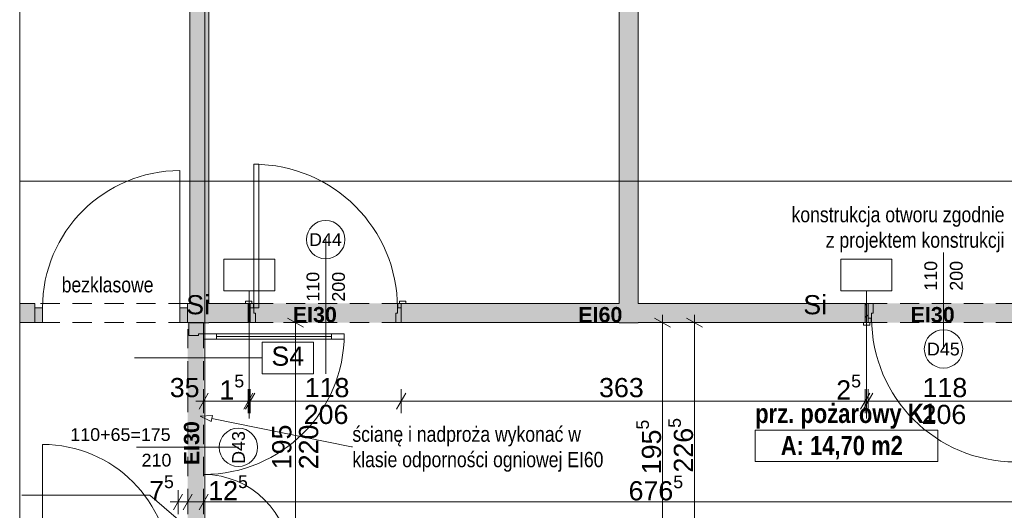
# Paper-space layout 'A-32 RZUT - PIĘTRO 2' of a CAD drawing. Header units: millimetres. Extents: x 0 to 800, y 0 to 550.
# Tile 15 of 17: x 550 to 704, y 263 to 340. Entities that reach past the tile are written whole.
import ezdxf
from ezdxf.xclip import XClip

# ---------------------------------------------------------------- set-up
doc = ezdxf.new("R2010")
doc.units = ezdxf.units.MM
doc.header["$MEASUREMENT"] = 0
doc.header["$XCLIPFRAME"] = 0
for name, pattern in [('DASHDOTX2', [1000, 500, -250, 0, -250]), ('Przer. długie kreski', [2.5, 1.5, -1]), ('PRZERYWANA_DU_A', [550, 350, -200])]:
    doc.linetypes.add(name, pattern=pattern)
for name, color, linetype, lineweight in [('0_Nr_pióra__2', 8, 'Continuous', 13), ('A_strefy_Nr_pióra__1', 7, 'Continuous', 20), ('A_wymiary_Nr_pióra__1', 7, 'Continuous', 20), ('A_wymiary_Nr_pióra__2', 8, 'Continuous', 13), ('A_ściany proj_Nr_pióra__1', 7, 'Continuous', 20), ('A_ściany_Nr_pióra__1', 7, 'Continuous', 20), ('Drzwi Archicad_Nr_pióra__1', 7, 'Continuous', 20), ('Drzwi Archicad_Nr_pióra__3', 252, 'Continuous', 13), ('Znaczniki drzwi Archicada_Nr_pióra__3', 252, 'Continuous', 13)]:
    doc.layers.add(name, color=color, linetype=linetype, lineweight=lineweight)
for name, color, linetype, lineweight, true_color in [('A_Arkusz_Nr_pióra__255', 7, 'Continuous', 15, 0x242424), ('A_opis ścian_Nr_pióra__19', 7, 'Continuous', 5, 0x191919), ('A_opis_Nr_pióra__10', 7, 'Continuous', 13, 0x4b4b4b), ('A_opis_Nr_pióra__255', 7, 'Continuous', 15, 0x242424), ('A_opis_Nr_pióra__8', 7, 'Continuous', 13, 0x4c4c4c), ('A_osie_Nr_pióra__16', 7, 'Continuous', 5, 0x0f0f0f), ('A_ppoż proj_Nr_pióra__8', 7, 'Continuous', 13, 0x4c4c4c), ('A_ppoż_Nr_pióra__8', 7, 'Continuous', 13, 0x4c4c4c), ('A_ściany proj_Nr_pióra__21', 7, 'Continuous', 5, 0xb0b0b0), ('A_ściany_Nr_pióra__10', 7, 'Continuous', 13, 0x4b4b4b)]:
    doc.layers.add(name, color=color, linetype=linetype, lineweight=lineweight, true_color=true_color)
for name, color, linetype in [('A_podrys', 7, 'Continuous'), ('A_ppoż proj', 7, 'Continuous'), ('A_ściany', 7, 'Continuous'), ('A_ściany proj', 7, 'Continuous'), ('Drzwi Archicad', 7, 'Continuous')]:
    doc.layers.add(name, color=color, linetype=linetype)
doc.styles.add('STYL_AUTOMATYCZNY_1', font='arial.ttf')
doc.styles.add('STYL_AUTOMATYCZNY_2', font='ARIALN.TTF')
doc.styles.add('STYL_AUTOMATYCZNY_3', font='arial.ttf')
doc.styles.add('STYL_AUTOMATYCZNY_4', font='arial.ttf')
doc.styles.add('STYL_AUTOMATYCZNY_5', font='arial.ttf')
doc.styles.add('STYL_AUTOMATYCZNY_6', font='ARIALN.TTF')
pattern_1 = [(45, (-3499.6302, -647.6028), (-0.9899495, 0.9899495), [])]

# ---------------------------------------------------------------- blocks, each defined once
blk = doc.blocks.new('Rysunek_2_2', base_point=(-3499.63, -647.6))
at = {"layer": 'A_ppoż proj', "linetype": 'Continuous', "lineweight": 0, "true_color": 0x121212}
for points in [[(609.64, 295.39), (585.74, 295.39), (585.74, 292.39), (609.64, 292.39)], [(706.3, 295.39), (682.24, 295.39), (682.24, 292.39), (706.3, 292.39)], [(578.75, 292.39), (576.25, 292.39), (576.25, 253.33), (578.75, 253.33)]]:
    blk.add_hatch(color=250, dxfattribs=at).paths.add_polyline_path(points)
at = {"layer": 'A_ściany', "linetype": 'Continuous', "lineweight": 0, "true_color": 0x000000}
for points in [[(576.58, 422.17), (576.58, 292.38), (579.58, 292.38), (579.58, 422.17)], [(643.74, 420.67), (643.74, 292.38), (646.74, 292.38), (646.74, 420.67)], [(552.34, 295.39), (549.97, 295.39), (549.97, 292.39), (552.34, 292.39)], [(576.58, 295.39), (576.24, 295.39), (576.24, 292.39), (576.58, 292.39)], [(585.74, 292.39), (585.74, 295.39), (579.58, 295.39), (579.58, 292.39)], [(643.74, 295.39), (609.64, 295.39), (609.64, 292.39), (643.74, 292.39)], [(682.24, 292.39), (682.24, 295.39), (646.74, 295.39), (646.74, 292.39)]]:
    blk.add_hatch(color=18, dxfattribs=at).paths.add_polyline_path(points)
at = {"layer": 'A_ściany proj', "linetype": 'Continuous', "lineweight": 0, "true_color": 0x000000}
h = blk.add_hatch(dxfattribs=at)
h.set_pattern_fill('bloczki_ceramiczne_0002', color=18, style=0, pattern_type=2)
h.set_pattern_definition(pattern_1)
h.paths.add_polyline_path([(585.74, 292.39), (586.04, 292.39), (586.04, 295.39), (585.74, 295.39)])
h = blk.add_hatch(dxfattribs=at)
h.set_pattern_fill('bloczki_ceramiczne_0002', color=18, style=0, pattern_type=2)
h.set_pattern_definition(pattern_1)
h.paths.add_polyline_path([(682.24, 292.39), (682.7, 292.39), (682.7, 295.39), (682.24, 295.39)])
at = {"layer": 'Drzwi Archicad', "linetype": 'Continuous', "lineweight": 0, "true_color": 0xfdfdfd}
for points in [[(552.34, 292.39), (553.54, 292.39), (553.54, 294.69), (552.34, 294.69)], [(576.24, 294.69), (575.04, 294.69), (575.04, 292.39), (576.24, 292.39)]]:
    blk.add_hatch(color=7, dxfattribs=at).paths.add_polyline_path(points)
at = {"layer": '0_Nr_pióra__2', "color": 8, "linetype": 'PRZERYWANA_DU_A', "lineweight": 13, "ltscale": 2, "flags": 128}
blk.add_lwpolyline([(549.97, 438.17), (549.97, 120.55)], dxfattribs=at)
at = {"layer": 'A_Arkusz_Nr_pióra__255', "color": 250, "linetype": 'Continuous', "lineweight": 15, "ltscale": 2, "true_color": 0x242424}
for p, q in [((570.32, 265.39), (550.32, 265.39)), ((580.89, 256.34), (570.32, 265.39))]:
    blk.add_line(p, q, dxfattribs=at)
at = {"layer": 'A_opis ścian_Nr_pióra__19', "color": 250, "linetype": 'Continuous', "lineweight": 5, "ltscale": 2, "true_color": 0x191919}
for p, q in [((589.89, 302.34), (581.89, 302.34)), ((581.89, 302.34), (581.89, 297.39)), ((589.89, 297.39), (589.89, 302.34)), ((686.43, 302.34), (678.43, 302.34)), ((678.43, 302.34), (678.43, 297.39)), ((686.43, 297.39), (686.43, 302.34)), ((581.89, 297.39), (589.89, 297.39)), ((585.89, 297.39), (585.89, 277.39)), ((678.43, 297.39), (686.43, 297.39)), ((682.43, 297.39), (682.43, 277.39)), ((595.91, 289.34), (587.91, 289.34)), ((587.91, 289.34), (587.91, 284.39)), ((595.91, 284.39), (595.91, 289.34)), ((587.91, 286.88), (567.91, 286.88)), ((587.91, 284.39), (595.91, 284.39))]:
    blk.add_line(p, q, dxfattribs=at)
at = {"layer": 'A_opis_Nr_pióra__255', "color": 250, "linetype": 'Continuous', "lineweight": 15, "ltscale": 2, "true_color": 0x242424}
for p, q in [((578.2, 277.76), (580.12, 277.88)), ((578.2, 277.76), (579.92, 276.9)), ((580.12, 277.88), (579.92, 276.9)), ((580.02, 277.39), (601.86, 272.94)), ((601.86, 272.94), (602.02, 272.94))]:
    blk.add_line(p, q, dxfattribs=at)
at = {"layer": 'A_osie_Nr_pióra__16', "color": 250, "linetype": 'DASHDOTX2', "lineweight": 5, "ltscale": 2, "true_color": 0x0f0f0f}
for p, q in [((578.96, 409.46), (578.96, 110.55)), ((727.4, 314.55), (549.97, 314.55))]:
    blk.add_line(p, q, dxfattribs=at)
at = {"layer": 'A_strefy_Nr_pióra__1', "color": 7, "linetype": 'Continuous', "lineweight": 20, "ltscale": 2}
for p, q in [((665.04, 275.59), (665.04, 270.65)), ((665.04, 275.59), (693.61, 275.59)), ((693.61, 275.59), (693.61, 270.65)), ((665.04, 270.65), (693.61, 270.65))]:
    blk.add_line(p, q, dxfattribs=at)
at = {"layer": 'A_wymiary_Nr_pióra__1', "color": 7, "linetype": 'Continuous', "lineweight": 20, "ltscale": 2}
for p, q in [((594.36, 291.67), (591.86, 293.11)), ((651.81, 291.67), (649.31, 293.11)), ((656.81, 291.67), (654.31, 293.11)), ((579.47, 281.34), (578.03, 278.84)), ((585.02, 278.84), (586.46, 281.34)), ((586.76, 281.34), (585.32, 278.84)), ((610.36, 281.34), (608.92, 278.84)), ((681.52, 278.84), (682.96, 281.34)), ((683.42, 281.34), (681.98, 278.84)), ((575.46, 265.58), (574.02, 263.08)), ((576.97, 265.58), (575.53, 263.08)), ((579.47, 265.58), (578.03, 263.08))]:
    blk.add_line(p, q, dxfattribs=at)
at = {"layer": 'A_wymiary_Nr_pióra__2', "color": 8, "linetype": 'Continuous', "lineweight": 13, "ltscale": 2}
for p, q in [((593.11, 292.39), (593.11, 293.61)), ((650.56, 292.39), (650.56, 293.61)), ((655.56, 292.39), (655.56, 293.61)), ((594.99, 292.39), (591.24, 292.39)), ((593.11, 253.39), (593.11, 292.39)), ((652.43, 292.39), (648.69, 292.39)), ((650.56, 253.33), (650.56, 292.39)), ((657.44, 292.39), (653.68, 292.39)), ((655.56, 247.13), (655.56, 292.39)), ((578.75, 278.21), (578.75, 281.96)), ((585.74, 278.21), (585.74, 281.96)), ((586.04, 278.21), (586.04, 281.96)), ((609.64, 278.21), (609.64, 281.96)), ((682.24, 278.21), (682.24, 281.96)), ((682.7, 278.21), (682.7, 281.96)), ((577.53, 280.09), (578.75, 280.09)), ((578.75, 280.09), (585.74, 280.09)), ((585.74, 280.09), (586.04, 280.09)), ((586.04, 280.09), (609.64, 280.09)), ((609.64, 280.09), (682.24, 280.09)), ((682.24, 280.09), (682.7, 280.09)), ((682.7, 280.09), (706.3, 280.09)), ((574.74, 262.45), (574.74, 266.2)), ((576.25, 262.45), (576.25, 266.2)), ((578.75, 262.45), (578.75, 266.2)), ((573.52, 264.33), (574.74, 264.33)), ((574.74, 264.33), (576.25, 264.33)), ((576.25, 264.33), (578.75, 264.33)), ((578.75, 264.33), (714, 264.33))]:
    blk.add_line(p, q, dxfattribs=at)
at = {"layer": 'A_ściany proj_Nr_pióra__1', "color": 7, "linetype": 'Continuous', "lineweight": 20, "ltscale": 2, "flags": 128}
for points in [[(586.04, 295.39), (585.74, 295.39)], [(585.74, 295.39), (585.74, 292.39)], [(586.04, 292.39), (586.04, 295.39)], [(682.7, 295.39), (682.24, 295.39)], [(682.24, 295.39), (682.24, 292.39)], [(682.7, 292.39), (682.7, 295.39)], [(585.74, 292.39), (586.04, 292.39)], [(682.24, 292.39), (682.7, 292.39)]]:
    blk.add_lwpolyline(points, dxfattribs=at)
at = {"layer": 'A_ściany proj_Nr_pióra__21', "color": 253, "linetype": 'Continuous', "lineweight": 5, "ltscale": 2, "true_color": 0xb0b0b0}
for p, q in [((576.45, 292.39), (576.25, 292.39)), ((576.5, 292.39), (576.45, 292.39)), ((576.75, 292.39), (576.5, 292.39)), ((578.25, 292.39), (576.75, 292.39)), ((578.5, 292.39), (578.25, 292.39)), ((578.75, 292.39), (578.5, 292.39))]:
    blk.add_line(p, q, dxfattribs=at)
at = {"layer": 'A_ściany_Nr_pióra__1', "color": 7, "linetype": 'Continuous', "lineweight": 20, "ltscale": 2}
for p, q in [((552.34, 295.39), (551.6, 295.39)), ((552.34, 294.69), (552.34, 295.39)), ((552.34, 292.39), (552.34, 294.69)), ((576.24, 295.39), (576.98, 295.39)), ((576.24, 294.69), (576.24, 295.39)), ((576.24, 292.39), (576.24, 294.69)), ((586.04, 295.39), (585.3, 295.39)), ((586.04, 294.69), (586.04, 295.39)), ((586.04, 292.39), (586.04, 294.69)), ((609.64, 295.39), (610.38, 295.39)), ((609.64, 294.69), (609.64, 295.39)), ((609.64, 292.39), (609.64, 294.69)), ((682.7, 295.39), (682.7, 293.09)), ((682.7, 293.09), (682.7, 292.39)), ((552.34, 292.39), (551.4, 292.39)), ((576.24, 292.39), (577.18, 292.39)), ((682.7, 292.39), (681.96, 292.39))]:
    blk.add_line(p, q, dxfattribs=at)
at = {"layer": 'A_ściany_Nr_pióra__1', "color": 7, "linetype": 'Continuous', "lineweight": 20, "ltscale": 2, "flags": 128}
for points in [[(576.58, 422.17), (576.58, 295.39)], [(579.58, 295.39), (579.58, 422.17)], [(643.74, 420.67), (643.74, 295.39)], [(646.74, 295.39), (646.74, 420.67)], [(552.34, 295.39), (549.97, 295.39)], [(576.58, 295.39), (576.24, 295.39)], [(585.74, 295.39), (579.58, 295.39)], [(585.74, 292.39), (585.74, 295.39)], [(643.74, 295.39), (609.64, 295.39)], [(682.24, 295.39), (646.74, 295.39)], [(682.24, 292.39), (682.24, 295.39)], [(549.97, 292.39), (552.34, 292.39)], [(576.24, 292.39), (576.58, 292.39)], [(576.58, 292.38), (579.58, 292.38)], [(579.58, 292.39), (585.74, 292.39)], [(609.64, 292.39), (643.74, 292.39)], [(643.74, 292.38), (646.74, 292.38)], [(646.74, 292.39), (682.24, 292.39)]]:
    blk.add_lwpolyline(points, dxfattribs=at)
at = {"layer": 'A_ściany_Nr_pióra__10', "color": 251, "linetype": 'Przer. długie kreski', "lineweight": 13, "ltscale": 2, "true_color": 0x4b4b4b}
for p, q in [((576.24, 295.39), (552.34, 295.39)), ((576.24, 292.39), (552.34, 292.39))]:
    blk.add_line(p, q, dxfattribs=at)
at = {"layer": 'Drzwi Archicad_Nr_pióra__1', "color": 7, "linetype": 'Continuous', "lineweight": 20, "ltscale": 2}
for p, q in [((575.04, 294.69), (575.04, 316.19)), ((552.34, 295.39), (551.6, 295.39)), ((552.34, 295.39), (551.6, 295.39)), ((552.34, 294.69), (552.34, 295.39)), ((552.34, 294.69), (552.34, 295.39)), ((553.54, 294.69), (552.34, 294.69)), ((552.34, 294.69), (552.34, 292.39)), ((552.34, 292.39), (552.34, 294.69)), ((552.34, 292.39), (552.34, 294.69)), ((553.54, 292.39), (553.54, 294.69)), ((576.24, 294.69), (575.04, 294.69)), ((575.04, 294.69), (575.04, 292.39)), ((576.24, 294.69), (576.24, 295.39)), ((576.24, 294.69), (576.24, 295.39)), ((576.24, 295.39), (576.98, 295.39)), ((576.24, 295.39), (576.98, 295.39)), ((576.24, 292.39), (576.24, 294.69)), ((576.24, 292.39), (576.24, 294.69)), ((576.24, 292.39), (576.24, 294.69)), ((552.34, 292.39), (551.4, 292.39)), ((552.34, 292.39), (551.4, 292.39)), ((552.34, 292.39), (553.54, 292.39)), ((575.04, 292.39), (576.24, 292.39)), ((576.24, 292.39), (577.18, 292.39)), ((576.24, 292.39), (577.18, 292.39)), ((553.54, 253.33), (553.54, 273.33))]:
    blk.add_line(p, q, dxfattribs=at)
for centre, radius, start, end in [((575.04, 294.69), 21.5, 90, 180), ((553.54, 253.33), 20, 0, 90)]:
    blk.add_arc(centre, radius, start, end, dxfattribs=at)
at = {"layer": 'Drzwi Archicad_Nr_pióra__3', "color": 252, "linetype": 'Continuous', "lineweight": 13, "ltscale": 2}
for p, q in [((586.6, 317.17), (586.6, 294.69)), ((587.4, 317.17), (586.6, 317.17)), ((587.4, 294.69), (587.4, 317.17)), ((585.3, 295.39), (585.3, 295.77)), ((585.3, 295.77), (586.3, 295.77)), ((586.3, 295.77), (586.3, 295.39)), ((609.38, 295.77), (610.38, 295.77)), ((609.38, 295.39), (609.38, 295.77)), ((610.38, 295.77), (610.38, 295.39)), ((586.3, 295.39), (585.3, 295.39)), ((586.04, 295.39), (585.3, 295.39)), ((586.04, 295.39), (585.3, 295.39)), ((586.04, 294.69), (586.04, 295.39)), ((586.04, 295.39), (586.54, 295.39)), ((586.04, 294.69), (586.04, 295.39)), ((586.04, 294.69), (586.04, 295.39)), ((586.54, 294.69), (586.04, 294.69)), ((586.04, 292.39), (586.04, 294.69)), ((586.04, 294.69), (586.6, 294.69)), ((586.04, 292.39), (586.04, 294.69)), ((586.04, 292.39), (586.04, 294.69)), ((586.54, 295.39), (586.54, 294.69)), ((586.6, 294.69), (586.6, 293.89)), ((586.6, 294.69), (587.4, 294.69)), ((609.08, 293.89), (609.08, 294.69)), ((609.08, 294.69), (609.64, 294.69)), ((609.14, 294.69), (609.14, 295.39)), ((609.14, 295.39), (609.64, 295.39)), ((609.64, 294.69), (609.14, 294.69)), ((610.38, 295.39), (609.38, 295.39)), ((609.64, 295.39), (609.64, 294.69)), ((609.64, 294.69), (609.64, 295.39)), ((609.64, 294.69), (609.64, 295.39)), ((609.64, 295.39), (610.38, 295.39)), ((609.64, 295.39), (610.38, 295.39)), ((609.64, 294.69), (609.64, 292.39)), ((609.64, 292.39), (609.64, 294.69)), ((609.64, 292.39), (609.64, 294.69)), ((682.7, 293.09), (682.7, 295.39)), ((682.7, 295.39), (683.5, 295.39)), ((682.7, 295.39), (682.7, 293.09)), ((682.7, 295.39), (682.7, 293.09)), ((683.5, 295.39), (683.5, 293.89)), ((586.6, 293.89), (586.84, 293.89)), ((586.84, 293.89), (586.84, 292.39)), ((608.84, 292.39), (608.84, 293.89)), ((608.84, 293.89), (609.08, 293.89)), ((682.7, 292.39), (682.7, 293.09)), ((682.7, 293.09), (683.2, 293.09)), ((683.26, 293.09), (682.7, 293.09)), ((682.7, 293.09), (682.7, 292.39)), ((682.7, 293.09), (682.7, 292.39)), ((683.2, 293.09), (683.2, 292.39)), ((683.5, 293.89), (683.26, 293.89)), ((683.26, 293.89), (683.26, 293.09)), ((576.45, 292.39), (576.25, 292.39)), ((576.45, 292.39), (578.75, 292.39)), ((576.45, 290.39), (576.45, 292.39)), ((576.5, 292.39), (576.45, 292.39)), ((576.5, 292.39), (576.45, 292.39)), ((576.75, 292.39), (576.5, 292.39)), ((576.75, 292.39), (576.5, 292.39)), ((578.25, 292.39), (576.75, 292.39)), ((578.25, 292.39), (576.75, 292.39)), ((578.5, 292.39), (578.25, 292.39)), ((578.5, 292.39), (578.25, 292.39)), ((578.75, 292.39), (578.5, 292.39)), ((578.75, 292.39), (578.5, 292.39)), ((578.75, 292.39), (578.75, 290.63)), ((586.84, 292.39), (586.04, 292.39)), ((609.64, 292.39), (608.84, 292.39)), ((681.96, 292.01), (681.96, 292.39)), ((681.96, 292.39), (682.96, 292.39)), ((682.7, 292.39), (681.96, 292.39)), ((682.7, 292.39), (681.96, 292.39)), ((682.96, 292.01), (681.96, 292.01)), ((683.2, 292.39), (682.7, 292.39)), ((682.96, 292.39), (682.96, 292.01)), ((577.95, 290.39), (576.45, 290.39)), ((578.75, 290.63), (577.95, 290.63)), ((577.95, 290.63), (577.95, 290.39)), ((580.75, 290.63), (578.75, 290.63)), ((578.75, 290.63), (578.75, 289.83)), ((578.75, 289.83), (580.75, 289.83)), ((580.75, 289.83), (580.75, 290.63)), ((598.75, 290.23), (580.75, 290.23)), ((600.75, 290.63), (598.75, 290.63)), ((598.75, 290.63), (598.75, 289.83)), ((598.75, 289.83), (600.75, 289.83)), ((600.75, 289.83), (600.75, 290.63))]:
    blk.add_line(p, q, dxfattribs=at)
at = {"layer": 'Drzwi Archicad_Nr_pióra__3', "color": 252, "linetype": 'Przer. długie kreski', "lineweight": 13, "ltscale": 2}
for p, q in [((609.64, 295.39), (586.04, 295.39)), ((682.7, 295.39), (706.3, 295.39)), ((576.25, 253.39), (576.25, 292.39)), ((578.75, 253.39), (578.75, 292.39)), ((609.64, 292.39), (586.04, 292.39)), ((682.7, 292.39), (706.3, 292.39))]:
    blk.add_line(p, q, dxfattribs=at)
at = {"layer": 'Drzwi Archicad_Nr_pióra__3', "color": 252, "linetype": 'Continuous', "lineweight": 13, "ltscale": 2, "flags": 128}
for points in [[(598.75, 290.63), (580.75, 290.63), (580.75, 290.23), (598.75, 290.23)], [(598.75, 290.23), (580.75, 290.23), (580.75, 289.83), (598.75, 289.83)]]:
    blk.add_lwpolyline(points, close=True, dxfattribs=at)
at = {"layer": 'Drzwi Archicad_Nr_pióra__3', "color": 252, "linetype": 'Continuous', "lineweight": 13, "ltscale": 2}
for centre, radius, start, end in [((586.6, 294.69), 22.48, 0, 90), ((705.74, 293.09), 22.48, 180, 270), ((578.75, 290.63), 22, 270, 0), ((578.75, 255.15), 13.48, 0, 90)]:
    blk.add_arc(centre, radius, start, end, dxfattribs=at)
at = {"layer": 'Znaczniki drzwi Archicada_Nr_pióra__3', "color": 252, "linetype": 'Continuous', "lineweight": 13, "ltscale": 2}
for p, q in [((597.84, 305.39), (597.84, 284.39)), ((694.5, 288.27), (694.5, 303.39)), ((584.19, 272.89), (568.25, 272.89))]:
    blk.add_line(p, q, dxfattribs=at)
at = {"layer": 'Znaczniki drzwi Archicada_Nr_pióra__3', "color": 252, "linetype": 'Continuous', "lineweight": 13, "ltscale": 2, "flags": 128}
for points in [[(600.84, 305.39, 1), (594.84, 305.39, 1)], [(691.5, 288.27, 1), (697.5, 288.27, 1)], [(584.19, 269.89, 1), (584.19, 275.89, 1)]]:
    blk.add_lwpolyline(points, format="xyb", close=True, dxfattribs=at)
at = {"layer": 'A_opis ścian_Nr_pióra__19', "color": 250, "linetype": 'Continuous', "lineweight": 5, "true_color": 0x191919, "char_height": 3, "attachment_point": 2, "style": 'STYL_AUTOMATYCZNY_1'}
for s, insert in [('\\A1;{\\pqc;\\fArial|b0|i0|c238|p0;\\W1.000000;S\\fArial|b0|i0|c238|p0;\\W1.000000;i}', (577.89, 296.7)), ('\\A1;{\\pqc;\\fArial|b0|i0|c238|p0;\\W1.000000;S\\fArial|b0|i0|c238|p0;\\W1.000000;i}', (674.43, 296.7)), ('\\A1;{\\pqc;\\fArial|b0|i0|c238|p0;\\W1.000000;S4}', (591.91, 288.65))]:
    blk.add_mtext(s, dxfattribs=dict(at, insert=insert))
at = {"layer": 'A_opis_Nr_pióra__10', "color": 251, "linetype": 'Continuous', "lineweight": 13, "true_color": 0x4b4b4b, "insert": (602.02, 272.6), "char_height": 2.4, "width": 40.9851, "attachment_point": 4, "line_spacing_factor": 0.992932, "style": 'STYL_AUTOMATYCZNY_2'}
blk.add_mtext('\\A1;{\\pql;\\fArial Narrow|b0|i0|c238|p0;\\W1.000000;ścianę i nadproża wykonać w klasie odporności ogniowej EI60}', dxfattribs=at)
at = {"layer": 'A_opis_Nr_pióra__8', "color": 251, "linetype": 'Continuous', "lineweight": 13, "true_color": 0x4c4c4c, "insert": (704.04, 306.95), "char_height": 2.4, "width": 33.909, "attachment_point": 6, "line_spacing_factor": 0.996837, "style": 'STYL_AUTOMATYCZNY_2'}
blk.add_mtext('\\A1;{\\pqr;\\fArial Narrow|b0|i0|c238|p0;\\W1.000000;konstrukcja otworu zgodnie z projektem konstrukcji}', dxfattribs=at)
at = {"layer": 'A_ppoż proj_Nr_pióra__8', "color": 251, "linetype": 'Continuous', "lineweight": 13, "true_color": 0x4c4c4c, "char_height": 2.4, "attachment_point": 5, "style": 'STYL_AUTOMATYCZNY_3'}
for s, insert in [('\\A1;{\\pqc;\\fArial|b1|i0|c238|p0;\\W1.000000;EI30}', (596.14, 293.62)), ('\\A1;{\\pqc;\\fArial|b1|i0|c238|p0;\\W1.000000;EI60}', (640.81, 293.62)), ('\\A1;{\\pqc;\\fArial|b1|i0|c238|p0;\\W1.000000;EI30}', (692.8, 293.62))]:
    blk.add_mtext(s, dxfattribs=dict(at, insert=insert))
at = {"layer": 'A_ppoż proj_Nr_pióra__8', "color": 251, "linetype": 'Continuous', "lineweight": 13, "true_color": 0x4c4c4c, "insert": (576.88, 273.53), "char_height": 2.4, "attachment_point": 5, "rotation": 90, "style": 'STYL_AUTOMATYCZNY_3'}
blk.add_mtext('\\A1;{\\pqc;\\fArial|b1|i0|c238|p0;\\W1.000000;EI30}', dxfattribs=at)
at = {"layer": 'A_ppoż_Nr_pióra__8', "color": 251, "linetype": 'Continuous', "lineweight": 13, "true_color": 0x4c4c4c, "insert": (563.72, 298.31), "char_height": 2.4, "attachment_point": 5, "style": 'STYL_AUTOMATYCZNY_2'}
blk.add_mtext('\\A1;{\\pqc;\\fArial Narrow|b0|i0|c238|p0;\\W1.000000;bezklasowe}', dxfattribs=at)
at = {"layer": 'A_strefy_Nr_pióra__1', "color": 7, "linetype": 'Continuous', "lineweight": 20, "char_height": 3, "attachment_point": 1, "style": 'STYL_AUTOMATYCZNY_6'}
for s, insert in [('\\A1;{\\pql;\\fArial Narrow|b1|i0|c238|p0;\\W1.000000;prz. pożarowy K1}', (665.04, 279.69)), ('\\A1;{\\pql;\\fArial Narrow|b1|i0|c238|p0;\\W1.000000;A: 14,70 m2}', (669.04, 274.66))]:
    blk.add_mtext(s, dxfattribs=dict(at, insert=insert))
at = {"layer": 'A_wymiary_Nr_pióra__1', "color": 7, "linetype": 'Continuous', "lineweight": 20, "char_height": 3, "attachment_point": 7, "style": 'STYL_AUTOMATYCZNY_1'}
for s, insert in [('\\A1;{\\pql;\\fArial|b0|i0|c238|p0;\\W1.000000;1\\fArial|b0|i0|c238|p0;\\W1.000000;\\A1{\\H.66x;\\S5^  ;}}', (581.22, 279.49)), ('\\A1;{\\pql;\\fArial|b0|i0|c238|p0;\\W1.000000;2\\fArial|b0|i0|c238|p0;\\W1.000000;\\A1{\\H.66x;\\S5^  ;}}', (677.72, 279.49)), ('\\A1;{\\pql;\\fArial|b0|i0|c238|p0;\\W1.000000;7\\fArial|b0|i0|c238|p0;\\W1.000000;\\A1{\\H.66x;\\S5^  ;}}', (570.22, 263.73)), ('\\A1;{\\pql;\\fArial|b0|i0|c238|p0;\\W1.000000;12\\fArial|b0|i0|c238|p0;\\W1.000000;\\A1{\\H.66x;\\S5^  ;}}', (579.47, 263.73)), ('\\A1;{\\pql;\\fArial|b0|i0|c238|p0;\\W1.000000;676\\fArial|b0|i0|c238|p0;\\W1.000000;\\A1{\\H.66x;\\S5^  ;}}', (645.23, 263.71))]:
    blk.add_mtext(s, dxfattribs=dict(at, insert=insert))
at = {"layer": 'A_wymiary_Nr_pióra__1', "color": 7, "linetype": 'Continuous', "lineweight": 20, "char_height": 3, "attachment_point": 7, "style": 'STYL_AUTOMATYCZNY_5'}
for s, insert, width in [('\\A1;{\\pql;\\fArial|b0|i0|c238|p0;\\W1.000000;35}', (573.45, 280.69), 4.5763), ('\\A1;{\\pql;\\fArial|b0|i0|c238|p0;\\W1.000000;118}', (594.56, 280.69), 6.5592), ('\\A1;{\\pql;\\fArial|b0|i0|c238|p0;\\W1.000000;363}', (640.61, 280.69), 6.8645), ('\\A1;{\\pql;\\fArial|b0|i0|c238|p0;\\W1.000000;118}', (691.22, 280.69), 6.5592), ('\\A1;{\\pql;\\fArial|b0|i0|c238|p0;\\W1.000000;206}', (594.41, 276.49), 6.8645), ('\\A1;{\\pql;\\fArial|b0|i0|c238|p0;\\W1.000000;206}', (691.07, 276.49), 6.8645)]:
    blk.add_mtext(s, dxfattribs=dict(at, insert=insert, width=width))
at = {"layer": 'A_wymiary_Nr_pióra__1', "color": 7, "linetype": 'Continuous', "lineweight": 20, "char_height": 3, "attachment_point": 7, "rotation": 90, "style": 'STYL_AUTOMATYCZNY_1'}
for s, insert in [('\\A1;{\\pql;\\fArial|b0|i0|c238|p0;\\W1.000000;195\\fArial|b0|i0|c238|p0;\\W1.000000;\\A1{\\H.66x;\\S5^  ;}}', (651.18, 268.67)), ('\\A1;{\\pql;\\fArial|b0|i0|c238|p0;\\W1.000000;226\\fArial|b0|i0|c238|p0;\\W1.000000;\\A1{\\H.66x;\\S5^  ;}}', (656.18, 268.94))]:
    blk.add_mtext(s, dxfattribs=dict(at, insert=insert))
at = {"layer": 'A_wymiary_Nr_pióra__1', "color": 7, "linetype": 'Continuous', "lineweight": 20, "char_height": 3, "width": 6.8645, "attachment_point": 7, "rotation": 90, "style": 'STYL_AUTOMATYCZNY_5'}
for s, insert in [('\\A1;{\\pql;\\fArial|b0|i0|c238|p0;\\W1.000000;195}', (592.51, 269.45)), ('\\A1;{\\pql;\\fArial|b0|i0|c238|p0;\\W1.000000;220}', (596.71, 269.45))]:
    blk.add_mtext(s, dxfattribs=dict(at, insert=insert))
at = {"layer": 'Znaczniki drzwi Archicada_Nr_pióra__3', "color": 252, "linetype": 'Continuous', "lineweight": 13, "char_height": 2, "attachment_point": 7, "style": 'STYL_AUTOMATYCZNY_4'}
for s, insert in [('\\A1;{\\pql;\\fArial CE|b0|i0|c238|p0;\\W1.000000;D44}', (595.25, 304.39)), ('\\A1;{\\pql;\\fArial CE|b0|i0|c238|p0;\\W1.000000;D45}', (691.91, 287.23)), ('\\A1;{\\pql;\\fArial CE|b0|i0|c238|p0;\\W1.000000;110+65=175}', (557.89, 273.85)), ('\\A1;{\\pql;\\fArial CE|b0|i0|c238|p0;\\W1.000000;210}', (569.04, 269.85))]:
    blk.add_mtext(s, dxfattribs=dict(at, insert=insert))
at = {"layer": 'Znaczniki drzwi Archicada_Nr_pióra__3', "color": 252, "linetype": 'Continuous', "lineweight": 13, "char_height": 2, "attachment_point": 7, "rotation": 90, "style": 'STYL_AUTOMATYCZNY_4'}
for s, insert in [('\\A1;{\\pql;\\fArial CE|b0|i0|c238|p0;\\W1.000000;110}', (693.53, 297.39)), ('\\A1;{\\pql;\\fArial CE|b0|i0|c238|p0;\\W1.000000;200}', (697.53, 297.39)), ('\\A1;{\\pql;\\fArial CE|b0|i0|c238|p0;\\W1.000000;110}', (596.87, 295.68)), ('\\A1;{\\pql;\\fArial CE|b0|i0|c238|p0;\\W1.000000;200}', (600.87, 295.68)), ('\\A1;{\\pql;\\fArial CE|b0|i0|c238|p0;\\W1.000000;D43}', (585.23, 270.3))]:
    blk.add_mtext(s, dxfattribs=dict(at, insert=insert))

psp = doc.layouts.new('A-32 RZUT - PIĘTRO 2')

# ---------------------------------------------------------------- block references
at = {"layer": 'A_podrys', "color": 37, "linetype": 'Continuous', "lineweight": 5, "true_color": 0x656532}
ref = psp.add_blockref('Rysunek_2_2', (-3499.63, -647.6), dxfattribs=at)
XClip(ref).set_block_clipping_path([(549.9695795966, 110.5468323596), (780.1, 528.1668323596)])

doc.saveas('drawing.dxf')
